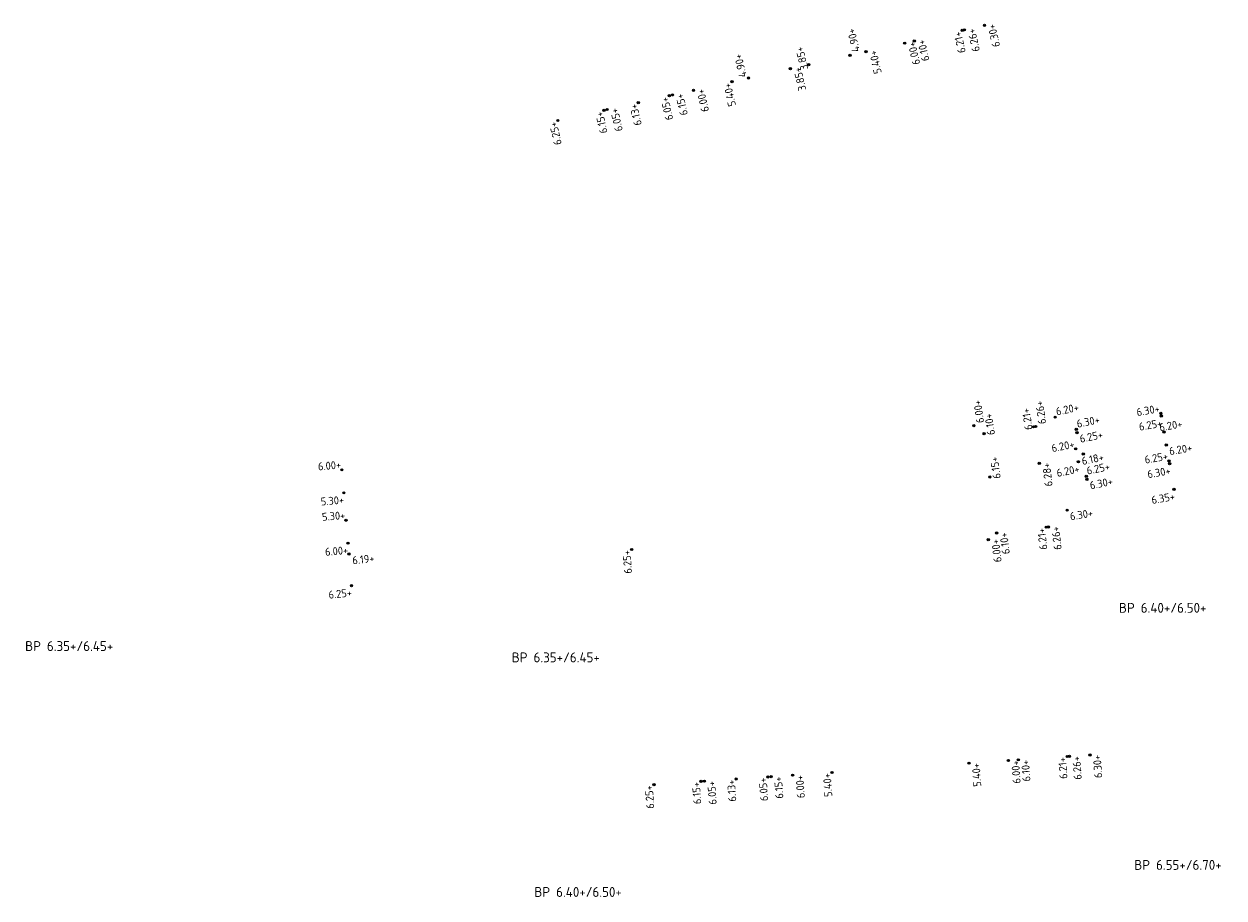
# Model space of a CAD drawing. Extents: x 168267 to 168723, y 448732 to 449595.
# Tile 7 of 32: x 168405 to 168514, y 448946 to 449026. Entities that reach past the tile are written whole.
import ezdxf
from ezdxf.enums import TextEntityAlignment as Align

# ---------------------------------------------------------------- set-up
doc = ezdxf.new("R2010")
doc.units = 0
doc.header["$MEASUREMENT"] = 0
for name, color, linetype, lineweight in [('N-PV-OG-SP_PEIL_0200_BOUWPEIL-T', 30, 'Continuous', 0), ('N-PV-OG-SP_PEIL_0500_KAVELPEIL-S', 140, 'Continuous', 0), ('N-PV-OG-SP_PEIL_0500_WEGPEIL-S', 210, 'Continuous', 0), ('N-PV-OG-SP_PEIL_0500_WEGPEIL_GOOT-S', 190, 'Continuous', 0), ('N-PV-OG-SP_PEIL_BOUWPEIL-S', 30, 'Continuous', 0)]:
    doc.layers.add(name, color=color, linetype=linetype, lineweight=lineweight)
doc.styles.add('NLCS-ISO', font='NLCS-ISO.ttf')

# ---------------------------------------------------------------- blocks, each defined once
blk = doc.blocks.new('*U5')
h = blk.add_hatch(color=256)
h.dxf.hatch_style = 1
edge = h.paths.add_edge_path()
edge.add_arc((0, 0), 0.25, 0, 360)
blk.add_circle((0, 0), 0.25)
at = {"ltscale": 0.1, "style": 'NLCS-ISO'}
blk.add_attdef('NAP', text='', height=1.8, dxfattribs=at).set_placement((4.41, -2.99), align=Align.BOTTOM_RIGHT)
blk = doc.blocks.new('SOG-PEIL_BOUWPEIL-SO')
at = {"layer": 'Defpoints'}
blk.add_point((0, 0), dxfattribs=at)
at = {"layer": 'N-PV-OG-SP_PEIL_0200_BOUWPEIL-T', "style": 'NLCS-ISO'}
for tag in ['BOUWPEIL-DEF', 'BOUWPEIL-SP']:
    blk.add_attdef(tag, text='', height=0.9, dxfattribs=at).set_placement((0, 0), align=Align.MIDDLE)
blk = doc.blocks.new('*U3')
h = blk.add_hatch(color=256)
h.dxf.hatch_style = 1
edge = h.paths.add_edge_path()
edge.add_arc((0, 0), 0.25, 0, 360)
blk.add_circle((0, 0), 0.25)
at = {"ltscale": 0.1, "style": 'NLCS-ISO'}
blk.add_attdef('NAP', text='', height=1.8, dxfattribs=at).set_placement((-0.09, -2.99), align=Align.BOTTOM_RIGHT)
blk = doc.blocks.new('*U14')
h = blk.add_hatch(color=256)
h.dxf.hatch_style = 1
edge = h.paths.add_edge_path()
edge.add_arc((0, 0), 0.25, 0, 360)
blk.add_circle((0, 0), 0.25)
at = {"ltscale": 0.1, "style": 'NLCS-ISO'}
blk.add_attdef('NAP', text='', height=1.8, dxfattribs=at).set_placement((-0.09, -0.25), align=Align.BOTTOM_RIGHT)
blk = doc.blocks.new('*U8')
h = blk.add_hatch(color=256)
h.dxf.hatch_style = 1
edge = h.paths.add_edge_path()
edge.add_arc((0, 0), 0.25, 0, 360)
blk.add_circle((0, 0), 0.25)
at = {"ltscale": 0.1, "style": 'NLCS-ISO'}
blk.add_attdef('NAP', text='', height=1.8, dxfattribs=at).set_placement((4.41, -0.25), align=Align.BOTTOM_RIGHT)
blk = doc.blocks.new('*U15')
h = blk.add_hatch(color=256)
h.dxf.hatch_style = 1
edge = h.paths.add_edge_path()
edge.add_arc((0, 0), 0.25, 0, 360)
blk.add_circle((0, 0), 0.25)
at = {"ltscale": 0.1, "style": 'NLCS-ISO'}
blk.add_attdef('NAP', text='', height=1.8, dxfattribs=at).set_placement((4.41, -0.25), align=Align.BOTTOM_RIGHT)
blk = doc.blocks.new('SOG-PEIL_HD-SO')
h = blk.add_hatch(color=256)
h.dxf.hatch_style = 1
edge = h.paths.add_edge_path()
edge.add_arc((0, 0), 0.25, 0, 360)
blk.add_circle((0, 0), 0.25)
at = {"ltscale": 0.1, "style": 'NLCS-ISO'}
blk.add_attdef('NAP', text='', height=1.8, dxfattribs=at).set_placement((-0.09, -0.25), align=Align.BOTTOM_RIGHT)
blk = doc.blocks.new('*U4')
h = blk.add_hatch(color=256)
h.dxf.hatch_style = 1
edge = h.paths.add_edge_path()
edge.add_arc((0, 0), 0.25, 0, 360)
blk.add_circle((0, 0), 0.25)
at = {"ltscale": 0.1, "style": 'NLCS-ISO'}
blk.add_attdef('NAP', text='', height=1.8, dxfattribs=at).set_placement((4.41, -0.25), align=Align.BOTTOM_RIGHT)
blk = doc.blocks.new('*U45')
h = blk.add_hatch(color=256)
h.dxf.hatch_style = 1
edge = h.paths.add_edge_path()
edge.add_arc((0, 0), 0.25, 0, 360)
blk.add_circle((0, 0), 0.25)
at = {"ltscale": 0.1, "style": 'NLCS-ISO'}
blk.add_attdef('NAP', text='', height=1.8, dxfattribs=at).set_placement((-0.09, -2.99), align=Align.BOTTOM_RIGHT)
blk = doc.blocks.new('*U37')
h = blk.add_hatch(color=256)
h.dxf.hatch_style = 1
edge = h.paths.add_edge_path()
edge.add_arc((0, 0), 0.25, 0, 360)
blk.add_circle((0, 0), 0.25)
at = {"ltscale": 0.1, "style": 'NLCS-ISO'}
blk.add_attdef('NAP', text='', height=1.8, dxfattribs=at).set_placement((4.41, -2.99), align=Align.BOTTOM_RIGHT)
blk = doc.blocks.new('*U50')
h = blk.add_hatch(color=256)
h.dxf.hatch_style = 1
edge = h.paths.add_edge_path()
edge.add_arc((0, 0), 0.25, 0, 360)
blk.add_circle((0, 0), 0.25)
at = {"ltscale": 0.1, "style": 'NLCS-ISO'}
blk.add_attdef('NAP', text='', height=1.8, dxfattribs=at).set_placement((4.41, -0.25), align=Align.BOTTOM_RIGHT)
blk = doc.blocks.new('*U7')
h = blk.add_hatch(color=256)
h.dxf.hatch_style = 1
edge = h.paths.add_edge_path()
edge.add_arc((0, 0), 0.25, 0, 360)
blk.add_circle((0, 0), 0.25)
at = {"ltscale": 0.1, "style": 'NLCS-ISO'}
blk.add_attdef('NAP', text='', height=1.8, dxfattribs=at).set_placement((-0.09, -2.99), align=Align.BOTTOM_RIGHT)
blk = doc.blocks.new('*U53')
h = blk.add_hatch(color=256)
h.dxf.hatch_style = 1
edge = h.paths.add_edge_path()
edge.add_arc((0, 0), 0.25, 0, 360)
blk.add_circle((0, 0), 0.25)
at = {"ltscale": 0.1, "style": 'NLCS-ISO'}
blk.add_attdef('NAP', text='', height=1.8, dxfattribs=at).set_placement((4.41, -2.99), align=Align.BOTTOM_RIGHT)

msp = doc.modelspace()

# ---------------------------------------------------------------- block references
at = {"layer": 'N-PV-OG-SP_PEIL_0500_KAVELPEIL-S'}
for name, p, xscale, yscale, zscale, rotation, values in [('SOG-PEIL_HD-SO', (168453.5, 449017.2), 0.4000000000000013, 0.4000000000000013, 0.4000000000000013, 102.5761909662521, {'NAP': '6.25+'}), ('*U3', (168509.6, 448983.63), 0.4, 0.4, 0.4, 9.892417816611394, {'NAP': '6.35+'}), ('SOG-PEIL_HD-SO', (168460.22, 448978.16), 0.3999999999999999, 0.3999999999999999, 0.3999999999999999, 93.88998143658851, {'NAP': '6.25+'}), ('*U45', (168434.71, 448974.87), 0.4000000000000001, 0.4000000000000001, 0.4000000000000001, 6.040000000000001, {'NAP': '6.25+'}), ('*U3', (168501.95, 448959.46), 0.3999999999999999, 0.3999999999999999, 0.3999999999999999, 93.88998143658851, {'NAP': '6.30+'}), ('SOG-PEIL_HD-SO', (168462.25, 448956.76), 0.3999999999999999, 0.3999999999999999, 0.3999999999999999, 93.88998143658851, {'NAP': '6.25+'})]:
    msp.add_blockref(name, p, dxfattribs=dict(at, xscale=xscale, yscale=yscale, zscale=zscale, rotation=rotation)).add_auto_attribs(values)
ref = msp.add_blockref('*U5', (168499.87, 448981.74), dxfattribs=dict(at, xscale=0.4000000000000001, yscale=0.4000000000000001, zscale=0.4000000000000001, rotation=9.61343333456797))
ref.add_attrib('NAP', '6.30+', dxfattribs={"layer": '0', "ltscale": 0.1, "height": 0.72, "rotation": 9.6134, "style": 'NLCS-ISO'}).set_placement((168502.31, 448980.94), align=Align.BOTTOM_RIGHT)
at = {"layer": 'N-PV-OG-SP_PEIL_0500_WEGPEIL-S'}
for name, p, xscale, yscale, zscale, rotation, values in [('*U3', (168492.35, 449025.86), 0.4000000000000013, 0.4000000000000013, 0.4000000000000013, 102.5761909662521, {'NAP': '6.30+'}), ('*U14', (168490.32, 449025.41), 0.4000000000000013, 0.4000000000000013, 0.4000000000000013, 102.5761909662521, {'NAP': '6.21+'}), ('*U3', (168490.51, 449025.45), 0.4000000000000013, 0.4000000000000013, 0.4000000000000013, 102.5761909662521, {'NAP': '6.26+'}), ('*U15', (168476.33, 449022.29), 0.3999999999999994, 0.3999999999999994, 0.3999999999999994, 103.0597232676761, {'NAP': '3.85+'}), ('*U3', (168481.56, 449023.46), 0.4000000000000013, 0.4000000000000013, 0.4000000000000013, 102.5761909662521, {'NAP': '5.40+'}), ('*U3', (168485.08, 449024.24), 0.4000000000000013, 0.4000000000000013, 0.4000000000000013, 102.5761909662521, {'NAP': '6.00+'}), ('*U3', (168485.95, 449024.44), 0.4000000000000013, 0.4000000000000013, 0.4000000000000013, 102.5761909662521, {'NAP': '6.10+'}), ('*U7', (168474.67, 449021.92), 0.3999999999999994, 0.3999999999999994, 0.3999999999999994, 103.0597232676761, {'NAP': '3.85+'}), ('SOG-PEIL_HD-SO', (168469.36, 449020.73), 0.4000000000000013, 0.4000000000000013, 0.4000000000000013, 102.5761909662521, {'NAP': '5.40+'}), ('SOG-PEIL_HD-SO', (168463.65, 449019.46), 0.4000000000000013, 0.4000000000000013, 0.4000000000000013, 102.5761909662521, {'NAP': '6.05+'}), ('*U3', (168463.94, 449019.53), 0.4000000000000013, 0.4000000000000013, 0.4000000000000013, 102.5761909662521, {'NAP': '6.15+'}), ('*U3', (168465.85, 449019.95), 0.4000000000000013, 0.4000000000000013, 0.4000000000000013, 102.5761909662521, {'NAP': '6.00+'}), ('SOG-PEIL_HD-SO', (168457.7, 449018.13), 0.4000000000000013, 0.4000000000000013, 0.4000000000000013, 102.5761909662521, {'NAP': '6.15+'}), ('*U3', (168457.99, 449018.2), 0.4000000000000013, 0.4000000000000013, 0.4000000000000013, 102.5761909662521, {'NAP': '6.05+'}), ('SOG-PEIL_HD-SO', (168460.82, 449018.83), 0.4000000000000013, 0.4000000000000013, 0.4000000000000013, 102.5761909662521, {'NAP': '6.13+'}), ('*U5', (168492.31, 448988.7), 0.3999999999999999, 0.3999999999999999, 0.3999999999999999, 97.86269892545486, {'NAP': '6.10+'}), ('*U8', (168496.81, 448989.32), 0.3999999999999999, 0.3999999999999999, 0.3999999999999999, 97.86269892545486, {'NAP': '6.21+'}), ('SOG-PEIL_HD-SO', (168508.4, 448990.54), 0.4, 0.4, 0.4, 9.892417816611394, {'NAP': '6.30+'}), ('*U3', (168508.44, 448990.3), 0.4, 0.4, 0.4, 9.892417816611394, {'NAP': '6.25+'}), ('*U4', (168508.69, 448988.85), 0.4, 0.4, 0.4, 9.892417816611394, {'NAP': '6.20+'}), ('*U14', (168500.65, 448987.32), 0.4, 0.4, 0.4, 11.58583020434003, {'NAP': '6.20+'}), ('*U5', (168492.83, 448984.76), 0.3999999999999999, 0.3999999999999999, 0.3999999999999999, 97.86269892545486, {'NAP': '6.15+'}), ('SOG-PEIL_HD-SO', (168509.15, 448986.22), 0.4, 0.4, 0.4, 9.892417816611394, {'NAP': '6.25+'}), ('SOG-PEIL_HD-SO', (168433.83, 448985.41), 0.4, 0.4, 0.4, 4.782344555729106, {'NAP': '6.00+'}), ('*U3', (168497.33, 448986), 0.3999999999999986, 0.3999999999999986, 0.3999999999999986, 96.61383376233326, {'NAP': '6.28+'}), ('*U3', (168500.89, 448986.14), 0.4, 0.4, 0.4, 11.58583020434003, {'NAP': '6.20+'}), ('*U3', (168509.2, 448985.97), 0.4, 0.4, 0.4, 9.892417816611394, {'NAP': '6.30+'}), ('*U3', (168434.01, 448983.31), 0.4, 0.4, 0.4, 4.782344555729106, {'NAP': '5.30+'}), ('SOG-PEIL_HD-SO', (168434.21, 448980.82), 0.4, 0.4, 0.4, 4.782344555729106, {'NAP': '5.30+'}), ('*U14', (168497.96, 448980.19), 0.3999999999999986, 0.3999999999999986, 0.3999999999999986, 96.61383376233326, {'NAP': '6.21+'}), ('*U3', (168498.16, 448980.21), 0.3999999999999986, 0.3999999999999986, 0.3999999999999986, 96.61383376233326, {'NAP': '6.26+'}), ('*U3', (168434.38, 448978.73), 0.4, 0.4, 0.4, 4.782344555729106, {'NAP': '6.00+'}), ('*U3', (168492.69, 448979.05), 0.3999999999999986, 0.3999999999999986, 0.3999999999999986, 96.61383376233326, {'NAP': '6.00+'}), ('*U3', (168493.45, 448979.66), 0.3999999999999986, 0.3999999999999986, 0.3999999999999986, 96.61383376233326, {'NAP': '6.10+'}), ('*U3', (168495.42, 448959.01), 0.3999999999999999, 0.3999999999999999, 0.3999999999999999, 93.88998143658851, {'NAP': '6.10+'}), ('*U14', (168499.88, 448959.32), 0.3999999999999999, 0.3999999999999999, 0.3999999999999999, 93.88998143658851, {'NAP': '6.21+'}), ('*U3', (168500.08, 448959.33), 0.3999999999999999, 0.3999999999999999, 0.3999999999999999, 93.88998143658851, {'NAP': '6.26+'}), ('*U3', (168490.93, 448958.71), 0.3999999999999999, 0.3999999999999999, 0.3999999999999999, 93.88998143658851, {'NAP': '5.40+'}), ('*U3', (168494.52, 448958.95), 0.3999999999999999, 0.3999999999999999, 0.3999999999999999, 93.88998143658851, {'NAP': '6.00+'}), ('SOG-PEIL_HD-SO', (168466.54, 448957.05), 0.3999999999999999, 0.3999999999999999, 0.3999999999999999, 93.88998143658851, {'NAP': '6.15+'}), ('*U3', (168466.84, 448957.07), 0.3999999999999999, 0.3999999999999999, 0.3999999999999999, 93.88998143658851, {'NAP': '6.05+'}), ('SOG-PEIL_HD-SO', (168469.73, 448957.27), 0.3999999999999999, 0.3999999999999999, 0.3999999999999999, 93.88998143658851, {'NAP': '6.13+'}), ('SOG-PEIL_HD-SO', (168472.62, 448957.46), 0.3999999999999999, 0.3999999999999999, 0.3999999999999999, 93.88998143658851, {'NAP': '6.05+'}), ('*U3', (168472.92, 448957.48), 0.3999999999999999, 0.3999999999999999, 0.3999999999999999, 93.88998143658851, {'NAP': '6.15+'}), ('*U3', (168474.87, 448957.62), 0.3999999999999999, 0.3999999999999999, 0.3999999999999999, 93.88998143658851, {'NAP': '6.00+'}), ('SOG-PEIL_HD-SO', (168478.46, 448957.86), 0.3999999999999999, 0.3999999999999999, 0.3999999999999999, 93.88998143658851, {'NAP': '5.40+'})]:
    msp.add_blockref(name, p, dxfattribs=dict(at, xscale=xscale, yscale=yscale, zscale=zscale, rotation=rotation)).add_auto_attribs(values)
ref = msp.add_blockref('*U53', (168480.1, 449023.13), dxfattribs=dict(at, xscale=0.3999999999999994, yscale=0.3999999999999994, zscale=0.3999999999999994, rotation=103.0597232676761))
ref.add_attrib('NAP', '4.90+', dxfattribs={"layer": '0', "ltscale": 0.1, "height": 0.72, "rotation": 103.0597, "style": 'NLCS-ISO'}).set_placement((168480.73, 449025.68), align=Align.BOTTOM_RIGHT)
ref = msp.add_blockref('*U50', (168470.86, 449021.07), dxfattribs=dict(at, xscale=0.3999999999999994, yscale=0.3999999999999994, zscale=0.3999999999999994, rotation=103.0597232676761))
ref.add_attrib('NAP', '4.90+', dxfattribs={"layer": '0', "ltscale": 0.1, "height": 0.72, "rotation": 103.0597, "style": 'NLCS-ISO'}).set_placement((168470.43, 449023.37), align=Align.BOTTOM_RIGHT)
ref = msp.add_blockref('*U5', (168491.37, 448989.42), dxfattribs=dict(at, xscale=0.3999999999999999, yscale=0.3999999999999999, zscale=0.3999999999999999, rotation=97.86269892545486))
ref.add_attrib('NAP', '6.00+', dxfattribs={"layer": '0', "ltscale": 0.1, "height": 0.72, "rotation": 97.8627, "style": 'NLCS-ISO'}).set_placement((168492.24, 448991.83), align=Align.BOTTOM_RIGHT)
ref = msp.add_blockref('*U5', (168497, 448989.35), dxfattribs=dict(at, xscale=0.3999999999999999, yscale=0.3999999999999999, zscale=0.3999999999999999, rotation=97.86269892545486))
ref.add_attrib('NAP', '6.26+', dxfattribs={"layer": '0', "ltscale": 0.1, "height": 0.72, "rotation": 97.8627, "style": 'NLCS-ISO'}).set_placement((168497.88, 448991.76), align=Align.BOTTOM_RIGHT)
ref = msp.add_blockref('*U15', (168498.78, 448990.2), dxfattribs=dict(at, xscale=0.4, yscale=0.4, zscale=0.4, rotation=11.58583020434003))
ref.add_attrib('NAP', '6.20+', dxfattribs={"layer": '0', "ltscale": 0.1, "height": 0.72, "rotation": 11.5858, "style": 'NLCS-ISO'}).set_placement((168501.03, 448990.56), align=Align.BOTTOM_RIGHT)
ref = msp.add_blockref('*U15', (168500.7, 448989.09), dxfattribs=dict(at, xscale=0.4, yscale=0.4, zscale=0.4, rotation=11.58583020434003))
ref.add_attrib('NAP', '6.30+', dxfattribs={"layer": '0', "ltscale": 0.1, "height": 0.72, "rotation": 11.5858, "style": 'NLCS-ISO'}).set_placement((168502.94, 448989.44), align=Align.BOTTOM_RIGHT)
ref = msp.add_blockref('*U5', (168500.76, 448988.79), dxfattribs=dict(at, xscale=0.4, yscale=0.4, zscale=0.4, rotation=11.58583020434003))
ref.add_attrib('NAP', '6.25+', dxfattribs={"layer": '0', "ltscale": 0.1, "height": 0.72, "rotation": 11.5858, "style": 'NLCS-ISO'}).set_placement((168503.23, 448988.08), align=Align.BOTTOM_RIGHT)
ref = msp.add_blockref('*U5', (168508.9, 448987.66), dxfattribs=dict(at, xscale=0.4, yscale=0.4, zscale=0.4, rotation=9.892417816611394))
ref.add_attrib('NAP', '6.20+', dxfattribs={"layer": '0', "ltscale": 0.1, "height": 0.72, "rotation": 9.8924, "style": 'NLCS-ISO'}).set_placement((168511.34, 448986.88), align=Align.BOTTOM_RIGHT)
ref = msp.add_blockref('*U15', (168501.61, 448984.82), dxfattribs=dict(at, xscale=0.4, yscale=0.4, zscale=0.4, rotation=11.58583020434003))
ref.add_attrib('NAP', '6.25+', dxfattribs={"layer": '0', "ltscale": 0.1, "height": 0.72, "rotation": 11.5858, "style": 'NLCS-ISO'}).set_placement((168503.86, 448985.18), align=Align.BOTTOM_RIGHT)
ref = msp.add_blockref('*U5', (168501.67, 448984.55), dxfattribs=dict(at, xscale=0.4, yscale=0.4, zscale=0.4, rotation=11.58583020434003))
ref.add_attrib('NAP', '6.30+', dxfattribs={"layer": '0', "ltscale": 0.1, "height": 0.72, "rotation": 11.5858, "style": 'NLCS-ISO'}).set_placement((168504.13, 448983.83), align=Align.BOTTOM_RIGHT)
ref = msp.add_blockref('*U37', (168434.47, 448977.75), dxfattribs=dict(at, xscale=0.4, yscale=0.4, zscale=0.4, rotation=6.040337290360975))
ref.add_attrib('NAP', '6.19+', dxfattribs={"layer": '0', "ltscale": 0.1, "height": 0.72, "rotation": 6.0403, "style": 'NLCS-ISO'}).set_placement((168436.85, 448976.8), align=Align.BOTTOM_RIGHT)
at = {"layer": 'N-PV-OG-SP_PEIL_0500_WEGPEIL_GOOT-S', "xscale": 0.4, "yscale": 0.4, "zscale": 0.4, "rotation": 11.58583020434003}
msp.add_blockref('*U5', (168501.34, 448986.85), dxfattribs=at).add_auto_attribs({'NAP': '6.18+'})
at = {"layer": 'N-PV-OG-SP_PEIL_BOUWPEIL-S'}
ref = msp.add_blockref('SOG-PEIL_BOUWPEIL-SO', (168508.57, 448972.85), dxfattribs=at)
ref.add_attrib('BOUWPEIL-SP', 'BP 6.40+/6.50+', dxfattribs={"layer": 'N-PV-OG-SP_PEIL_0200_BOUWPEIL-T', "height": 0.9, "style": 'NLCS-ISO'}).set_placement((168508.57, 448972.85), align=Align.MIDDLE)
ref = msp.add_blockref('SOG-PEIL_BOUWPEIL-SO', (168409, 448969.37), dxfattribs=at)
ref.add_attrib('BOUWPEIL-SP', 'BP 6.35+/6.45+', dxfattribs={"layer": 'N-PV-OG-SP_PEIL_0200_BOUWPEIL-T', "height": 0.9, "style": 'NLCS-ISO'}).set_placement((168409, 448969.37), align=Align.MIDDLE)
ref = msp.add_blockref('SOG-PEIL_BOUWPEIL-SO', (168453.31, 448968.34), dxfattribs=at)
ref.add_attrib('BOUWPEIL-SP', 'BP 6.35+/6.45+', dxfattribs={"layer": 'N-PV-OG-SP_PEIL_0200_BOUWPEIL-T', "height": 0.9, "style": 'NLCS-ISO'}).set_placement((168453.31, 448968.34), align=Align.MIDDLE)
ref = msp.add_blockref('SOG-PEIL_BOUWPEIL-SO', (168509.96, 448949.45), dxfattribs=at)
ref.add_attrib('BOUWPEIL-SP', 'BP 6.55+/6.70+', dxfattribs={"layer": 'N-PV-OG-SP_PEIL_0200_BOUWPEIL-T', "height": 0.9, "style": 'NLCS-ISO'}).set_placement((168509.96, 448949.45), align=Align.MIDDLE)
ref = msp.add_blockref('SOG-PEIL_BOUWPEIL-SO', (168455.34, 448946.99), dxfattribs=at)
ref.add_attrib('BOUWPEIL-SP', 'BP 6.40+/6.50+', dxfattribs={"layer": 'N-PV-OG-SP_PEIL_0200_BOUWPEIL-T', "height": 0.9, "style": 'NLCS-ISO'}).set_placement((168455.34, 448946.99), align=Align.MIDDLE)

doc.saveas('drawing.dxf')
